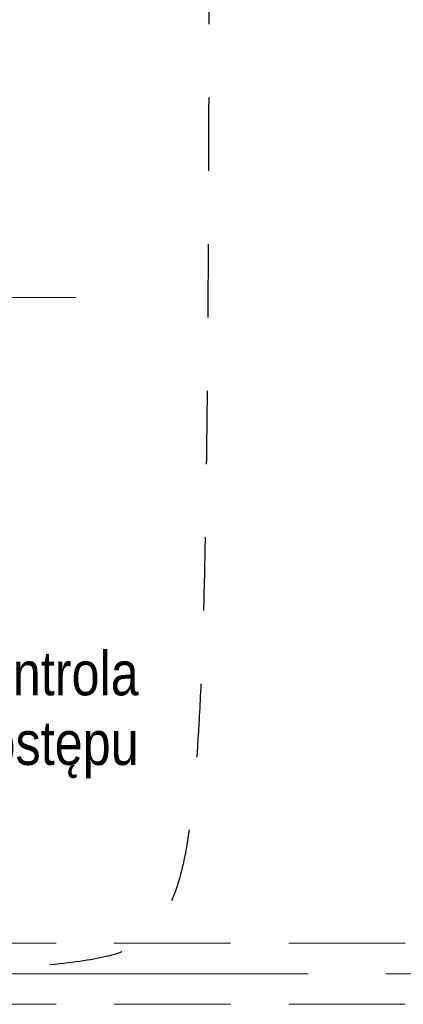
# Model space of a CAD drawing. Header units: centimetres. Extents: x -1631 to 1829, y -257 to 3158.
# Tile 47 of 129: x 335 to 492, y 396 to 799. Entities that reach past the tile are written whole.
import ezdxf

# ---------------------------------------------------------------- set-up
doc = ezdxf.new("R2010")
doc.units = ezdxf.units.CM
for name, pattern in [('Dash', [60, 30, -30]), ('Oś', [222.25, 127, -31.75, 31.75, -31.75]), ('Ukryte', [71.438, 47.625, -23.813])]:
    doc.linetypes.add(name, pattern=pattern)
for name, color, linetype, lineweight in [('A-AREA-IDEN', 2, 'Continuous', 13), ('A-DETL', 90, 'Continuous', 9), ('A-DETL-HDLN', 90, 'Ukryte', 9), ('G-ANNO-TEXT', 231, 'Continuous', 13), ('S-GRID', 1, 'Continuous', 13)]:
    doc.layers.add(name, color=color, linetype=linetype, lineweight=lineweight)
doc.styles.add('Arial Narrow_6', font='ARIALN.TTF', dxfattribs={"height": 18})

msp = doc.modelspace()

# ---------------------------------------------------------------- linework, layer by layer
at = {"layer": 'A-AREA-IDEN'}
msp.add_lwpolyline([(151.41, 685.14), (358.27, 685.14)], dxfattribs=at)
at = {"layer": 'A-DETL', "linetype": 'Dash', "lineweight": 25}
msp.add_open_spline([(412.84, 1006.95), (412.84, 497.96), (412.84, 435.33), (370.99, 410.92), (291.38, 409.33)], degree=3, knots=[0, 0, 0, 0, 6.781245, 8.866954, 8.866954, 8.866954, 8.866954], dxfattribs=at)
at = {"layer": 'A-DETL-HDLN'}
for p, q in [((-1197.62, 420.83), (1172.38, 420.83)), ((-1197.62, 395.83), (1172.38, 395.83))]:
    msp.add_line(p, q, dxfattribs=at)
at = {"layer": 'S-GRID', "linetype": 'Oś'}
msp.add_line((1342.46, 408.33), (-1368.76, 408.33), dxfattribs=at)

# ---------------------------------------------------------------- texts
at = {"layer": 'G-ANNO-TEXT', "color": 7, "insert": (384.03, 540.29), "char_height": 18, "width": 106.5, "attachment_point": 3, "line_spacing_factor": 0.949189, "style": 'Arial Narrow_6'}
msp.add_mtext('\\pt127.00008,253.99998,381.00006,507.99996,635.00004,761.99994,889.00002,1015.99992,1143,1270.00008,1396.99998,1524.00006,1650.99996,1778.00004,1904.99994,2032.00002,2158.99992,2286,2413.00008,2539.99998,2667.00006,2793.99996,2921.00004,3047.99994,3175.00002,3301.99992,3429,3556.00008,3682.99998,3810.00006,3936.99996,4064.00004;kontrola dostępu', dxfattribs=at)

doc.saveas('drawing.dxf')
